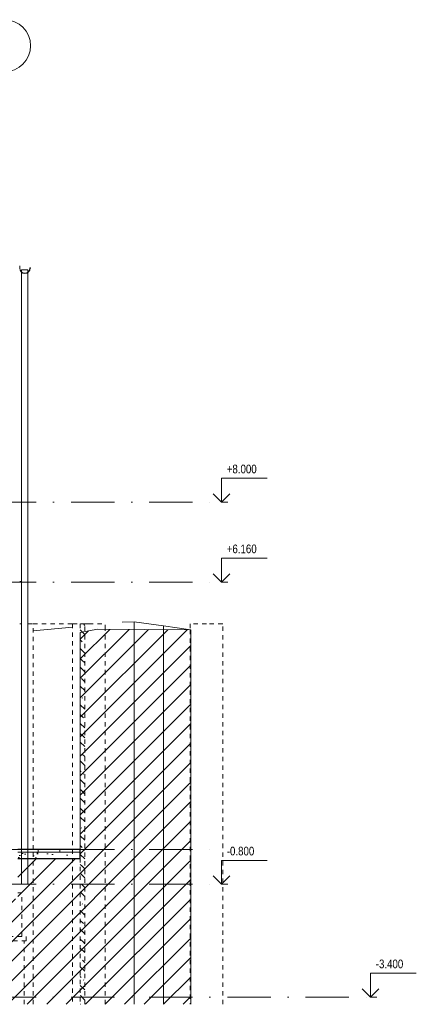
# Model space of a CAD drawing. Header units: millimetres. Extents: x 200776 to 378340, y -23587 to 19113.
# Tile 60 of 61: x 343681 to 352814, y -3566 to 19113. Entities that reach past the tile are written whole.
import ezdxf

# ---------------------------------------------------------------- set-up
doc = ezdxf.new("R2010")
doc.units = ezdxf.units.MM
for name, pattern in [('A_CARA_02_Čárkovaná', [200, 100, -100]), ('Dash', [635, 317.5, -317.5]), ('Čerchovaná 10mm', [1800, 1000, -400, 0, -400])]:
    doc.linetypes.add(name, pattern=pattern)
for name, color, linetype, lineweight in [('CA_KOTYVYS', 3, 'Continuous', 9), ('CA_OKNA18', 8, 'Dash', 9), ('CA_OKNA25', 7, 'Continuous', 13), ('CA_OSY', 5, 'Continuous', 9), ('CA_PODLAHA', 1, 'Continuous', 25), ('CA_PODLAHA25', 7, 'Continuous', 13), ('CA_POHHRA25', 7, 'Continuous', 13), ('CA_SRAFY', 9, 'Continuous', 25), ('CA_TEXT35', 62, 'Continuous', 9), ('CA_ZAKLADY25', 7, 'Continuous', 13), ('CA_ZAKLADY5', 1, 'Continuous', 25), ('Terénní útvar', 55, 'Continuous', 13), ('Vzor v řezu', 55, 'Continuous', 9)]:
    doc.layers.add(name, color=color, linetype=linetype, lineweight=lineweight)
doc.styles.add('Arial_2', font='arial.ttf', dxfattribs={"width": 0.8, "height": 200})

# ---------------------------------------------------------------- blocks, each defined once
blk = doc.blocks.new('HP_1x1 - 1500x1500-2416460-Řez 3 - vestavek V9')
at = {"layer": 'CA_OKNA18', "linetype": 'Continuous'}
for p, q in [((70535, 6170), (70560, 6170)), ((70560, 6170), (70565, 6156))]:
    blk.add_line(p, q, dxfattribs=at)
at = {"layer": 'CA_OKNA25'}
for p, q in [((70335, 7510), (70317, 7510)), ((70317, 6210), (70317, 7510)), ((70335, 7428), (70317, 7428)), ((70317, 6290), (70335, 6290)), ((70335, 6210), (70317, 6210)), ((70560, 6170), (70535, 6170)), ((70535, 6168), (70559, 6168)), ((70559, 6168), (70563, 6156)), ((70565, 6156), (70560, 6170)), ((70563, 6156), (70565, 6156))]:
    blk.add_line(p, q, dxfattribs=at)
blk = doc.blocks.new('Podlaží - Bez názvu-542800-Řez 3 - vestavek V9')
at = {"layer": 'CA_KOTYVYS'}
for p, q in [((53716, 6710), (52663, 6710)), ((53716, 6160), (53716, 6710)), ((53716, 6160), (53523, 6353)), ((53716, 6160), (53906, 6350)), ((53716, 6160), (53574, 6160))]:
    blk.add_line(p, q, dxfattribs=at)
blk = doc.blocks.new('Osnova - Bublina osnovy 12mm-4850-Řez 3 - vestavek V9')
at = {"layer": 'CA_TEXT35'}
blk.add_circle((70185, 18513), 600, dxfattribs=at)

msp = doc.modelspace()

# ---------------------------------------------------------------- hatches: boundary and pattern name
at = {"layer": 'CA_SRAFY', "lineweight": 9}
h = msp.add_hatch(dxfattribs=at)
h.set_pattern_fill('FP_53', color=256, style=0, pattern_type=2)
h.set_pattern_definition([(90, (339103.94, 1115), (-500, 3e-14), [])])
h.paths.add_polyline_path([(344875.5, -60), (345075.1, -60), (345075.1, 0), (343640.5, 0), (343640.5, -60), (344257.3, -60)])
h = msp.add_hatch(dxfattribs=at)
h.set_pattern_fill('FP_52', color=256, style=0, pattern_type=2)
h.set_pattern_definition([(50, (339103.94, 1115), (462.75, -40.485), [48.387, -532.257]), (355, (339103.94, 1115), (-89.516, 485.284), [38.71, -425.806]), (100.451, (339142.5, 1111.64), (373.234, 444.797), [41.123, -452.35]), (46.184, (339103.94, 1244.05), (688.54, -106.79), [72.58, -798.385]), (96.636, (339161.3, 1235.15), (603, 628.465), [61.684, -678.52]), (351.184, (339103.94, 1244.05), (603.01, 628.46), [58.064, -638.71]), (21, (339168.46, 1211.8), (385.102, -259.755), [48.387, -532.257]), (326, (339168.46, 1211.8), (156.977, 467.837), [38.71, -425.806]), (71.451, (339200.55, 1190.14), (542.08, 208.08), [41.123, -452.35]), (37.5, (339103.94, 1115.01), (7.8444, 214.77), [3.353, -417.292, 3.353, -428.904, -427.419]), (37.5, (339103.94, 1115.01), (7.8444, 214.77), [-852.902, 3.353, -424.066]), (7.5, (339103.94, 1115.01), (169.721, 254.459), [3.353, -243.098, 3.353, -407.614, -162.903]), (7.5, (339103.94, 1115.01), (169.721, 254.459), [-657.418, 3.353, -159.55]), (327.5, (338960.07, 1115.01), (344.4, -14.5507), [3.353, -157.937, 3.353, -499.872, -667.741]), (327.5, (338960.07, 1115.01), (344.4, -14.5507), [-664.515, 3.353, -664.388]), (317.5, (338895.56, 1115), (376.248, 64.583), [3.353, -206.324, 3.353, -330.84, -474.193]), (317.5, (338895.56, 1115), (376.248, 64.583), [-543.87, 3.353, -470.84])])
h.paths.add_polyline_path([(345075.1, -210), (345075.1, -60), (343640.5, -60), (343640.5, -210), (345030.1, -210)])
at = {"layer": 'CA_ZAKLADY25', "linetype": 'A_CARA_02_Čárkovaná', "lineweight": 9}
h = msp.add_hatch(dxfattribs=at)
h.set_pattern_fill('FP_55', color=256, style=0, pattern_type=2)
h.set_pattern_definition([(315, (339103.94, 1115), (215.526, 215.526), []), (315, (339103.94, 1318.2), (215.526, 215.526), [127, -76.2, 12.7, -76.2, -127]), (315, (339103.94, 1318.2), (215.526, 215.526), [-292.1, 127, 0])])
h.paths.add_polyline_path([(345178.6, -3565.5), (345178.6, 5200), (345075.1, 5200), (345075.1, -3565.5)])
at = {"layer": 'Vzor v řezu'}
h = msp.add_hatch(dxfattribs=at)
h.set_pattern_fill('FP_50', color=256, style=0, pattern_type=2)
h.set_pattern_definition([(45, (339103.94, 1115), (-224.506, 224.506), [])])
h.paths.add_polyline_path([(346112, -3565.5), (347624.2, -3565.5), (347624.2, 5059.5), (345473, 5071.3), (345075.1, 4997.6), (345075.1, -210), (343640.5, -210), (343640.5, -1140), (343271.2, -1140), (343271.2, -1300), (329419.2, -1300), (329419.2, -3565.5), (345802.9, -3565.5)])

# ---------------------------------------------------------------- linework, layer by layer
at = {"layer": 'CA_OSY', "linetype": 'Čerchovaná 10mm'}
for p, q in [((326861.3, 8000), (348330, 8000)), ((326861.3, 6160), (348330, 6160)), ((326861.3, 0), (348330, 0)), ((326861.3, -800), (348330, -800)), ((326861.3, -3400), (351761, -3400))]:
    msp.add_line(p, q, dxfattribs=at)
at = {"layer": 'CA_PODLAHA'}
for p, q in [((345075.1, 0), (343640.5, 0)), ((343640.5, -210), (345075.1, -210)), ((345075.1, -210), (345075.1, 0))]:
    msp.add_line(p, q, dxfattribs=at)
at = {"layer": 'CA_PODLAHA25'}
msp.add_line((345075.1, -60), (343640.5, -60), dxfattribs=at)
at = {"layer": 'CA_POHHRA25', "lineweight": 9}
for p, q in [((343683.7, 13443.4), (343680.5, 13443.4)), ((343683.7, 13388.4), (343683.7, 13443.4))]:
    msp.add_line(p, q, dxfattribs=at)
at = {"layer": 'CA_POHHRA25'}
for p, q in [((343721.8, 13350), (343721.8, 13303.9)), ((343721.8, 13350), (343796.8, 13350)), ((343721.8, 13299.5), (343721.8, 0)), ((343796.8, 13350), (343871.8, 13350)), ((343871.8, 13296.4), (343871.8, 13350)), ((343871.8, 0), (343871.8, 13292.1)), ((343721.8, 0), (343721.8, -800)), ((343871.8, -800), (343871.8, 0)), ((343721.8, -800), (343796.8, -800)), ((343796.8, -800), (343871.8, -800))]:
    msp.add_line(p, q, dxfattribs=at)
at = {"layer": 'CA_POHHRA25', "lineweight": 9}
for centre, radius, start, end in [((343800.5, 13388.4), 120, 180, 0), ((343800.5, 13388.4), 116.8, 180, 0), ((343924.6, 13388.4), 7.23, 0, 180), ((343924.6, 13388.4), 4.04, 0, 180), ((343930.2, 13388.4), 1.6, 180, 0)]:
    msp.add_arc(centre, radius, start, end, dxfattribs=at)
at = {"layer": 'CA_ZAKLADY25', "linetype": 'A_CARA_02_Čárkovaná', "lineweight": 9}
for p, q in [((343680.6, 5200), (343721.8, 5200)), ((343872, 5200), (343992.6, 5200)), ((343992.6, 5200), (344900.4, 5200)), ((343992.6, 0), (343992.6, 5200)), ((344900.4, 5200), (344900.4, 0)), ((344900.4, 5200), (344900.4, 0)), ((344900.4, 5200), (344900.4, 0)), ((344900.4, 5200), (344900.4, 0)), ((344900.4, 5200), (344900.4, 0)), ((344900.4, 5200), (344900.4, 0)), ((344900.4, 5200), (344900.4, 0)), ((344900.4, 5200), (344900.4, 0)), ((344900.4, 5200), (345075.1, 5200)), ((345178.6, 5200), (345275.4, 5200)), ((345275.4, 5200), (345650.4, 5200)), ((345650.4, 5075.5), (345650.4, 5200)), ((345650.4, -3565.5), (345650.4, 5075.5)), ((347604.9, 5200), (347604.9, 5062.3)), ((347979.9, 5200), (347604.9, 5200)), ((347604.9, 5062.3), (347604.9, -3565.5)), ((348354.9, 5200), (347979.9, 5200)), ((348354.9, -3565.5), (348354.9, 5200)), ((343992.6, -3565.5), (343992.6, 0)), ((344900.4, 0), (344900.4, -3565.5)), ((344900.4, 0), (344900.4, -3565.5)), ((344900.4, 0), (344900.4, -3565.5)), ((344900.4, 0), (344900.4, -3565.5)), ((344900.4, 0), (344900.4, -3565.5)), ((344900.4, 0), (344900.4, -3565.5)), ((344900.4, 0), (344900.4, -3565.5)), ((344900.4, 0), (344900.4, -3565.5)), ((343640.5, -1000), (343730.5, -1000)), ((343730.5, -2000), (343730.5, -1000)), ((342830.5, -2000), (343830.5, -2000)), ((343830.5, -2100), (343830.5, -2000)), ((343830.5, -2100), (342830.5, -2100)), ((343780.5, -3565.5), (343780.5, -2100))]:
    msp.add_line(p, q, dxfattribs=at)
at = {"layer": 'CA_ZAKLADY5', "linetype": 'A_CARA_02_Čárkovaná', "lineweight": 9}
for p, q in [((345178.6, 5200), (345075.1, 5200)), ((345075.1, 5200), (345075.1, -3565.5)), ((345178.6, -3565.5), (345178.6, 5200))]:
    msp.add_line(p, q, dxfattribs=at)
at = {"layer": 'Terénní útvar', "color": 135}
for p, q in [((346042.1, 5236.5), (346317.9, 5240)), ((346317.9, 5240), (346317.9, -3565.5)), ((346317.9, 5240), (346991.3, 5150)), ((343993.4, 5035.8), (344900.4, 5118.6)), ((345473, 5071.3), (345075.1, 4997.6)), ((345075.1, 4997.6), (345075.1, 0)), ((347624.2, 5059.5), (345473, 5071.3)), ((346991.3, 5150), (346991.3, -3565.5)), ((346991.3, 5150), (347624.2, 5059.5)), ((347624.2, -3565.5), (347624.2, 5059.5))]:
    msp.add_line(p, q, dxfattribs=at)

# ---------------------------------------------------------------- block references
at = {"layer": 'CA_KOTYVYS', "extrusion": (0, 0, -1)}
for p in [(-402045.8, 1840), (-402045.8, 0), (-402045.8, -6960), (-405476.8, -9560)]:
    msp.add_blockref('Podlaží - Bez názvu-542800-Řez 3 - vestavek V9', p, dxfattribs=at)
at = {"layer": 'CA_OKNA18', "linetype": 'Continuous'}
msp.add_blockref('HP_1x1 - 1500x1500-2416460-Řez 3 - vestavek V9', (273145.5, 0), dxfattribs=at)
at = {"layer": 'CA_TEXT35'}
msp.add_blockref('Osnova - Bublina osnovy 12mm-4850-Řez 3 - vestavek V9', (273145.5, 0), dxfattribs=at)

# ---------------------------------------------------------------- texts
at = {"layer": 'CA_KOTYVYS', "char_height": 200, "attachment_point": 1, "style": 'Arial_2'}
for s, insert, width in [('+8.000', (348448.7, 8864.2), 852.995), ('+6.160', (348448.7, 7024.2), 852.995), ('-0.800', (348448.7, 64.2), 782.447), ('-3.400', (351879.7, -2535.8), 782.447)]:
    msp.add_mtext(s, dxfattribs=dict(at, insert=insert, width=width))

doc.saveas('drawing.dxf')
